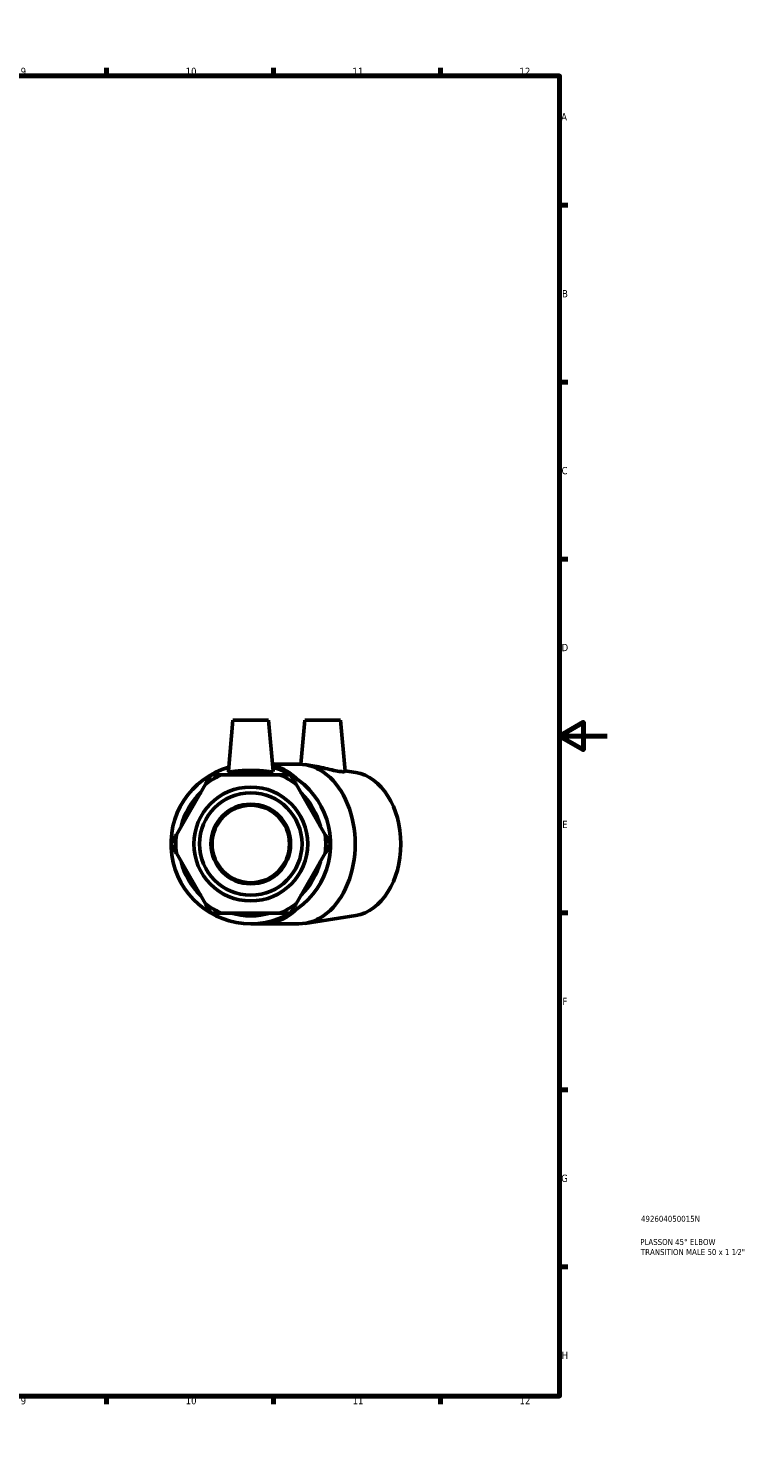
# Model space of a CAD drawing. Header units: millimetres. Extents: x 0 to 903, y -174 to 594.
# Tile 3 of 3: x 598 to 903, y 0 to 594. Entities that reach past the tile are written whole.
import ezdxf

# ---------------------------------------------------------------- set-up
doc = ezdxf.new("R2010")
doc.units = ezdxf.units.MM
for name, color, linetype, lineweight in [('Border (ANSI)', 7, 'Continuous', 70), ('Title (ISO)', 7, 'Continuous', 50), ('Visible (ANSI)', 7, 'Continuous', 50), ('Visible Narrow (ANSI)', 7, 'Continuous', 35)]:
    doc.layers.add(name, color=color, linetype=linetype, lineweight=lineweight)
doc.styles.add('Note Text (ANSI)', font='tahoma.ttf')
doc.styles.add('Note Text (ISO)', font='tahoma.ttf')

# ---------------------------------------------------------------- blocks, each defined once
blk = doc.blocks.new('Borders Default Border')
at = {"layer": 'Border (ANSI)'}
for p, q in [((70.08, 574), (70.08, 577.45)), ((140.17, 574), (140.17, 577.45)), ((210.25, 574), (210.25, 577.45)), ((280.33, 574), (280.33, 577.45)), ((350.42, 574), (350.42, 577.45)), ((490.58, 574), (490.58, 577.45)), ((560.67, 574), (560.67, 577.45)), ((630.75, 574), (630.75, 577.45)), ((700.83, 574), (700.83, 577.45)), ((770.92, 574), (770.92, 577.45)), ((20, 519.75), (16.55, 519.75)), ((821, 519.75), (824.45, 519.75)), ((20, 445.5), (16.55, 445.5)), ((821, 445.5), (824.45, 445.5)), ((20, 371.25), (16.55, 371.25)), ((821, 371.25), (824.45, 371.25)), ((20, 222.75), (16.55, 222.75)), ((821, 222.75), (824.45, 222.75)), ((20, 148.5), (16.55, 148.5)), ((821, 148.5), (824.45, 148.5)), ((20, 74.25), (16.55, 74.25)), ((821, 74.25), (824.45, 74.25)), ((70.08, 20), (70.08, 16.55)), ((140.17, 20), (140.17, 16.55)), ((210.25, 20), (210.25, 16.55)), ((280.33, 20), (280.33, 16.55)), ((350.42, 20), (350.42, 16.55)), ((490.58, 20), (490.58, 16.55)), ((560.67, 20), (560.67, 16.55)), ((630.75, 20), (630.75, 16.55)), ((700.83, 20), (700.83, 16.55)), ((770.92, 20), (770.92, 16.55))]:
    blk.add_line(p, q, dxfattribs=at)
at = {"layer": 'Border (ANSI)', "flags": 128}
for points in [[(420.5, 594), (420.5, 574), (414.73, 584), (426.27, 584), (420.5, 574)], [(20, 20), (20, 574), (821, 574), (821, 20), (20, 20)], [(0, 297), (20, 297), (10, 302.77), (10, 291.23), (20, 297)], [(841, 297), (821, 297), (831, 302.77), (831, 291.23), (821, 297)], [(420.5, 0), (420.5, 20), (414.73, 10), (426.27, 10), (420.5, 20)]]:
    blk.add_lwpolyline(points, dxfattribs=at)
at = {"layer": 'Border (ANSI)', "color": 230, "true_color": 0xff0080, "attachment_point": 7, "style": 'Note Text (ANSI)'}
for s, insert, char_height in [('1', (34.35, 574.4), 3.05), ('2', (104.2, 574.4), 3.05), ('3', (174.26, 574.34), 3.05), ('4', (244.23, 574.4), 3.05), ('5', (314.48, 574.34), 3.05), ('6', (384.49, 574.34), 3.05), ('7', (454.6, 574.4), 3.05), ('8', (524.63, 574.33), 3.05), ('9', (594.7, 574.34), 3.05), ('10', (663.96, 574.34), 3.048), ('11', (734.04, 574.4), 3.048), ('12', (804.13, 574.4), 3.048), ('A', (16.78, 555.35), 3.05), ('A', (821.63, 555.35), 3.05), ('B', (17.15, 481.1), 3.05), ('B', (821.99, 481.1), 3.05), ('C', (16.95, 406.8), 3.05), ('C', (821.8, 406.8), 3.05), ('D', (16.96, 332.6), 3.05), ('D', (821.81, 332.6), 3.05), ('E', (17.21, 258.35), 3.05), ('E', (822.05, 258.35), 3.05), ('F', (17.29, 184.1), 3.05), ('F', (822.14, 184.1), 3.05), ('G', (16.81, 109.79), 3.05), ('G', (821.66, 109.79), 3.05), ('H', (16.97, 35.6), 3.05), ('H', (821.81, 35.6), 3.05), ('1', (34.35, 16.55), 3.05), ('2', (104.2, 16.55), 3.05), ('3', (174.26, 16.49), 3.05), ('4', (244.23, 16.55), 3.05), ('5', (314.48, 16.49), 3.05), ('6', (384.49, 16.49), 3.05), ('7', (454.6, 16.55), 3.05), ('8', (524.63, 16.48), 3.05), ('9', (594.7, 16.49), 3.05), ('10', (663.96, 16.49), 3.048), ('11', (734.04, 16.55), 3.048), ('12', (804.13, 16.55), 3.048)]:
    blk.add_mtext(s, dxfattribs=dict(at, insert=insert, char_height=char_height))
blk = doc.blocks.new('Title Blocks ISO')
at = {"layer": 'Title (ISO)', "color": 232, "true_color": 0xca0064, "style": 'Note Text (ISO)'}
for tag, p in [('PART_NUMBER_001', (34.16, 73.13)), ('DESCRIPTION_001', (33.84, 63.4)), ('DESCRIPTION_002', (34.09, 59.18))]:
    blk.add_attdef(tag, p, '', height=2.5, dxfattribs=at)

msp = doc.modelspace()

# ---------------------------------------------------------------- linework, layer by layer
at = {"layer": 'Visible (ANSI)'}
for p, q in [((683.81, 303.677), (681.932, 282.207)), ((683.81, 303.677), (698.81, 303.677)), ((698.81, 303.677), (700.689, 282.207)), ((714.004, 303.677), (712.383, 285.151)), ((714.004, 303.677), (729.004, 303.677)), ((729.004, 303.677), (730.885, 282.173)), ((711.447, 285.177), (700.429, 285.177)), ((703.555, 280.689), (679.066, 280.689)), ((718.079, 284.345), (714.049, 284.975)), ((735.355, 281.645), (730.87, 282.346)), ((672.308, 276.788), (660.063, 255.579)), ((722.558, 255.579), (710.313, 276.788)), ((660.063, 247.776), (672.308, 226.567)), ((710.313, 226.567), (722.558, 247.776)), ((679.066, 222.666), (703.555, 222.666)), ((735.355, 221.71), (714.049, 218.38)), ((691.31, 218.177), (697.326, 218.177)), ((711.447, 218.177), (697.326, 218.177))]:
    msp.add_line(p, q, dxfattribs=at)
for radius in [23.901, 21.511, 16.731, 16.25]:
    msp.add_circle((691.31, 251.677), radius, dxfattribs=at)
for radius, start, end in [(33.5, 105.996762, 74.003238), (31.49, 112.882587, 127.117413), (30.15, 74.206831, 105.793169), (31.49, 52.882587, 67.117413), (30.15, 134.206831, 165.793169), (30.15, 14.206831, 45.793169), (31.49, 172.882587, 187.117413), (31.49, 352.882587, 7.117413), (30.15, 194.206831, 225.793169), (30.15, 314.206831, 345.793169), (31.49, 232.882587, 247.117413), (31.49, 292.882587, 307.117413), (30.15, 254.206831, 285.793169)]:
    msp.add_arc((691.31, 251.677), radius, start, end, dxfattribs=at)
for centre, major_axis, start_param, end_param in [((711.447, 251.677), (0, -33.5), 0, 3.1415927), ((733.014, 251.677), (0, -30.15), 0.1100581, 3.0315345)]:
    msp.add_ellipse(centre, major_axis=major_axis, ratio=0.7071068, start_param=start_param, end_param=end_param, dxfattribs=at)
for points in [[(674.56, 280.689), (673.399, 278.678), (672.308, 276.788)], [(679.066, 280.689), (676.883, 280.689), (674.56, 280.689)], [(708.06, 280.689), (705.738, 280.689), (703.555, 280.689)], [(710.313, 276.788), (709.222, 278.678), (708.06, 280.689)], [(660.063, 255.579), (658.972, 253.689), (657.81, 251.677)], [(724.81, 251.677), (723.649, 253.689), (722.558, 255.579)], [(657.81, 251.677), (658.972, 249.666), (660.063, 247.776)], [(722.558, 247.776), (723.649, 249.666), (724.81, 251.677)], [(672.308, 226.567), (673.399, 224.677), (674.56, 222.666)], [(708.06, 222.666), (709.222, 224.677), (710.313, 226.567)], [(674.56, 222.666), (676.883, 222.666), (679.066, 222.666)], [(703.555, 222.666), (705.738, 222.666), (708.06, 222.666)]]:
    msp.add_rational_spline(points, [1, 1.00241153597, 1], degree=2, dxfattribs=at)
for points, knots in [([(700.684, 282.164), (700.648, 282.045), (700.382, 281.99), (699.389, 282.019), (698.66, 282.097), (697.006, 282.273), (695.964, 282.383), (693.692, 282.542), (692.462, 282.589), (690.158, 282.589), (688.928, 282.542), (686.657, 282.383), (685.615, 282.273), (683.96, 282.097), (683.232, 282.019), (682.238, 281.99), (681.973, 282.045), (681.932, 282.177), (681.931, 282.192), (681.932, 282.207)], [0, 0, 0, 0, 0.3430384, 0.3430384, 0.6860768, 0.6860768, 1.0317229, 1.0317229, 1.377369, 1.377369, 1.7230152, 1.7230152, 2.0686613, 2.0686613, 2.4116997, 2.4116997, 2.7547381, 2.7547381, 2.7936316, 2.7936316, 2.7936316, 2.7936316]), ([(730.885, 282.173), (730.891, 282.09), (730.695, 282.018), (729.852, 281.99), (729.185, 282.045), (727.572, 282.292), (726.505, 282.511), (724.166, 283.045), (722.893, 283.357), (720.525, 283.894), (719.268, 284.158), (718.096, 284.342), (718.088, 284.343), (718.079, 284.345)], [2.0836918, 2.0836918, 2.0836918, 2.0836918, 2.4116997, 2.4116997, 2.7547381, 2.7547381, 3.1231312, 3.1231312, 3.4915243, 3.4915243, 3.8517413, 3.8517413, 3.854392, 3.854392, 3.854392, 3.854392])]:
    msp.add_open_spline(points, degree=3, knots=knots, dxfattribs=at)
msp.add_open_spline([(700.688, 282.207), (700.69, 282.192), (700.689, 282.177), (700.684, 282.164)], degree=3, dxfattribs=at)
at = {"layer": 'Visible Narrow (ANSI)'}
for major_axis, start_param, end_param in [((0, 33.5), 5.6495881, 6.1243491), ((0, -33.5), 0.0329986, 0.6269742)]:
    msp.add_ellipse((697.326, 251.677), major_axis=major_axis, ratio=0.7071068, start_param=start_param, end_param=end_param, dxfattribs=at)

# ---------------------------------------------------------------- block references
msp.add_blockref('Borders Default Border', (0, 0))
msp.add_blockref('Title Blocks ISO', (821, 20)).add_auto_attribs({'PART_NUMBER_001': '492604050015N', 'DESCRIPTION_001': 'PLASSON 45° ELBOW', 'DESCRIPTION_002': 'TRANSITION MALE 50 x 1 1⁄2"'})

doc.saveas('drawing.dxf')
